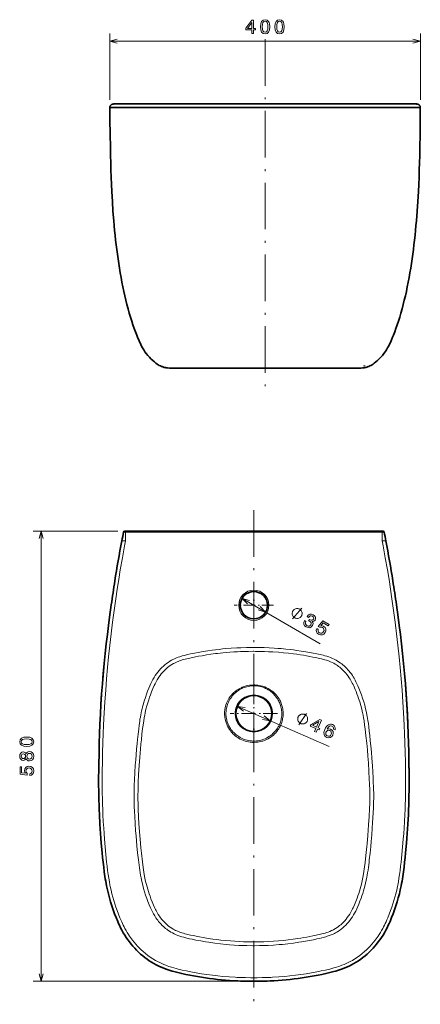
# Model space of a CAD drawing. Extents: x 50 to 330, y 18 to 272.
# Tile 1 of 2: x 50 to 153, y 18 to 272. Entities that reach past the tile are written whole.
import ezdxf

# ---------------------------------------------------------------- set-up
doc = ezdxf.new("R2010")
doc.units = 0
doc.linetypes.add('DASHDOT', pattern=[18.5, 12, -3, 0.5, -3])

msp = doc.modelspace()

# ---------------------------------------------------------------- linework, layer by layer
at = {"color": 7, "lineweight": 13, "ltscale": 0.427394}
for p, q in [((73.05, 251.52), (73.05, 268.61)), ((153.15, 251.52), (153.15, 268.61))]:
    msp.add_line(p, q, dxfattribs=at)
at = {"color": 7, "lineweight": 13}
for p, q in [((73.05, 266.61), (153.15, 266.61)), ((75.15, 140.35), (53.31, 140.35)), ((55.31, 24.34), (55.31, 140.35)), ((107.17, 123), (127.34, 111.34)), ((105.97, 95.19), (129.59, 84.86)), ((108.23, 24.34), (53.31, 24.34))]:
    msp.add_line(p, q, dxfattribs=at)
at = {"color": 7, "linetype": 'DASHDOT', "lineweight": 13}
for p, q in [((113.1, 267.12), (113.1, 177.68)), ((110.2, 145.76), (110.2, 18.41))]:
    msp.add_line(p, q, dxfattribs=at)
at = {"color": 7, "lineweight": 35}
for p, q in [((153.15, 249.52), (73.05, 249.52)), ((113.1, 250.42), (75.99, 250.42)), ((109.2, 250.42), (82.3, 250.42)), ((113.1, 250.42), (150.21, 250.42)), ((90.36, 182.32), (113.1, 182.32)), ((113.1, 182.32), (135.84, 182.32)), ((110.2, 140.35), (77.15, 140.35)), ((143.25, 140.35), (110.2, 140.35))]:
    msp.add_line(p, q, dxfattribs=at)
at = {"color": 7, "lineweight": 35, "ltscale": 0.05069}
for p, q in [((75.99, 250.42), (73.96, 250.42)), ((150.21, 250.42), (152.24, 250.42))]:
    msp.add_line(p, q, dxfattribs=at)
at = {"color": 7, "lineweight": 13, "ltscale": 0.00024148}
msp.add_line((146.15, 250.42), (146.14, 250.42), dxfattribs=at)
at = {"color": 7, "lineweight": 35, "ltscale": 0.014002}
msp.add_line((73.11, 243.33), (73.12, 242.77), dxfattribs=at)
at = {"color": 7, "lineweight": 35, "ltscale": 0.002098}
msp.add_line((153.08, 242.77), (153.08, 242.69), dxfattribs=at)
at = {"color": 7, "lineweight": 35, "ltscale": 0.033769}
for p, q in [((90.08, 182.32), (88.72, 182.32)), ((137.48, 182.32), (136.12, 182.32))]:
    msp.add_line(p, q, dxfattribs=at)
at = {"color": 7, "lineweight": 35, "ltscale": 0.007125}
for p, q in [((90.36, 182.32), (90.08, 182.32)), ((136.12, 182.32), (135.84, 182.32))]:
    msp.add_line(p, q, dxfattribs=at)
at = {"color": 7, "lineweight": 35, "ltscale": 0.006879}
msp.add_line((77.15, 140.35), (76.87, 140.35), dxfattribs=at)
at = {"color": 7, "lineweight": 13, "ltscale": 0.001204}
msp.add_line((77.08, 140.05), (77.03, 140.05), dxfattribs=at)
at = {"color": 7, "lineweight": 13, "ltscale": 0.000155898}
msp.add_line((77.09, 140.05), (77.08, 140.05), dxfattribs=at)
at = {"color": 7, "lineweight": 13, "ltscale": 0.000459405}
msp.add_line((77.1, 140.05), (77.09, 140.05), dxfattribs=at)
at = {"color": 7, "lineweight": 13, "ltscale": 0.056032}
for p, q in [((77.09, 140.05), (77.09, 137.81)), ((143.32, 140.05), (143.32, 137.81))]:
    msp.add_line(p, q, dxfattribs=at)
at = {"color": 7, "lineweight": 35, "ltscale": 0.000205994}
msp.add_line((143.25, 140.35), (143.26, 140.35), dxfattribs=at)
at = {"color": 7, "lineweight": 35, "ltscale": 0.006878}
msp.add_line((143.53, 140.35), (143.26, 140.35), dxfattribs=at)
at = {"color": 7, "lineweight": 13, "ltscale": 0.000138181}
msp.add_line((143.32, 140.05), (143.33, 140.05), dxfattribs=at)
at = {"color": 7, "lineweight": 13, "ltscale": 0.000278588}
msp.add_line((143.34, 140.05), (143.33, 140.05), dxfattribs=at)
at = {"color": 7, "lineweight": 13, "ltscale": 0.023375}
for p, q in [((76.15, 137.81), (77.09, 137.81)), ((144.26, 137.81), (143.32, 137.81))]:
    msp.add_line(p, q, dxfattribs=at)
at = {"color": 7, "linetype": 'DASHDOT', "lineweight": 13, "ltscale": 0.2535}
for p, q in [((110.2, 126.32), (110.2, 116.18)), ((115.27, 121.25), (105.13, 121.25))]:
    msp.add_line(p, q, dxfattribs=at)
at = {"color": 7, "linetype": 'DASHDOT', "lineweight": 13, "ltscale": 0.300765}
msp.add_line((110.2, 99.36), (110.2, 87.33), dxfattribs=at)
at = {"color": 7, "lineweight": 13, "ltscale": 4.46324e-05}
for p, q in [((102.65, 93.34), (102.65, 93.34)), ((117.75, 93.34), (117.75, 93.34))]:
    msp.add_line(p, q, dxfattribs=at)
at = {"color": 7, "lineweight": 13, "ltscale": 4.25343e-05}
msp.add_line((103, 93.34), (103, 93.34), dxfattribs=at)
at = {"color": 7, "linetype": 'DASHDOT', "lineweight": 13, "ltscale": 0.304276}
msp.add_line((116.29, 93.34), (104.12, 93.34), dxfattribs=at)
at = {"color": 7, "lineweight": 13, "ltscale": 4.29158e-05}
msp.add_line((117.41, 93.34), (117.41, 93.34), dxfattribs=at)
at = {"color": 7, "lineweight": 13, "ltscale": 0.008693}
msp.add_line((110.2, 85.9), (110.2, 86.25), dxfattribs=at)
at = {"color": 7, "lineweight": 13, "ltscale": 0.02467}
msp.add_line((110.2, 33.51), (110.2, 34.5), dxfattribs=at)
at = {"color": 7, "lineweight": 13}
for points in [[(109.64, 268.61), (110.1, 268.61), (110.1, 269.48), (110.59, 269.48), (110.59, 269.88), (110.1, 269.88), (110.1, 272.04), (109.64, 272.04), (108.1, 269.92), (108.1, 269.48), (109.64, 269.48)], [(111.88, 270.32), (111.96, 269.53), (112.2, 268.96), (112.58, 268.62), (113.1, 268.51), (113.62, 268.62), (114, 268.96), (114.23, 269.53), (114.31, 270.32), (114.23, 271.11), (114.13, 271.42), (114, 271.68), (113.62, 272.02), (113.1, 272.14), (112.58, 272.02), (112.2, 271.67), (111.96, 271.11)], [(112.37, 270.32), (112.41, 270.93), (112.54, 271.37), (112.76, 271.63), (113.1, 271.72), (113.43, 271.63), (113.66, 271.37), (113.79, 270.93), (113.83, 270.32), (113.79, 269.71), (113.66, 269.27), (113.43, 269.01), (113.1, 268.92), (112.76, 269.01), (112.54, 269.27), (112.41, 269.71)], [(115.62, 270.32), (115.7, 269.53), (115.93, 268.96), (116.31, 268.62), (116.84, 268.51), (117.36, 268.62), (117.73, 268.96), (117.97, 269.53), (118.05, 270.32), (117.97, 271.11), (117.87, 271.42), (117.73, 271.68), (117.36, 272.02), (116.84, 272.14), (116.31, 272.02), (115.93, 271.67), (115.7, 271.11)], [(116.1, 270.32), (116.15, 270.93), (116.27, 271.37), (116.5, 271.63), (116.84, 271.72), (117.17, 271.63), (117.4, 271.37), (117.52, 270.93), (117.56, 270.32), (117.52, 269.71), (117.4, 269.27), (117.17, 269.01), (116.84, 268.92), (116.5, 269.01), (116.27, 269.27), (116.15, 269.71)], [(108.53, 269.88), (109.64, 271.45), (109.64, 269.88)], [(122.49, 118.48), (122.55, 118.58), (122.62, 118.81), (122.66, 118.99), (122.66, 119.12), (122.65, 119.33), (122.59, 119.57), (122.49, 119.76), (122.42, 119.87), (122.3, 120), (122.13, 120.17), (122.03, 120.23), (121.92, 120.29), (121.69, 120.35), (121.51, 120.39), (121.38, 120.4), (121.17, 120.39), (120.93, 120.32), (120.74, 120.23), (120.64, 120.16), (120.5, 120.03), (120.33, 119.86), (120.27, 119.76), (120.21, 119.66), (120.15, 119.43), (120.11, 119.25), (120.1, 119.12), (120.12, 118.91), (120.18, 118.67), (120.27, 118.48), (120.34, 118.37), (120.47, 118.23), (120.64, 118.07), (120.74, 118.01), (120.84, 117.95), (121.07, 117.88), (121.25, 117.85), (121.38, 117.84), (121.59, 117.85), (121.83, 117.92), (122.02, 118.01), (122.13, 118.08), (122.27, 118.2), (122.44, 118.37)], [(123.25, 117.29), (123.23, 117.26), (123.06, 116.8), (123.08, 116.37), (123.29, 115.98), (123.67, 115.66), (124.17, 115.47), (124.62, 115.46), (125.02, 115.64), (125.32, 115.99), (125.44, 116.27), (125.46, 116.53), (125.4, 116.78), (125.26, 117.02), (125.68, 117.1), (125.99, 117.41), (126.13, 117.79), (126.09, 118.16), (125.87, 118.5), (125.49, 118.79), (125.05, 118.95), (124.64, 118.93), (124.27, 118.74), (123.97, 118.37), (123.95, 118.34), (124.34, 118.12), (124.54, 118.38), (124.77, 118.51), (125.02, 118.53), (125.3, 118.42), (125.51, 118.26), (125.62, 118.07), (125.64, 117.86), (125.56, 117.64), (125.4, 117.45), (125.21, 117.37), (124.98, 117.38), (124.71, 117.5), (124.54, 117.61), (124.34, 117.26), (124.56, 117.15), (124.82, 116.95), (124.96, 116.72), (124.98, 116.48), (124.9, 116.23), (124.7, 116.01), (124.47, 115.89), (124.2, 115.89), (123.91, 116.01), (123.66, 116.21), (123.54, 116.46), (123.53, 116.74), (123.65, 117.06)], [(126.41, 115.25), (126.29, 114.83), (126.35, 114.43), (126.56, 114.07), (126.92, 113.78), (127.41, 113.6), (127.88, 113.61), (128.29, 113.83), (128.63, 114.22), (128.79, 114.67), (128.77, 115.11), (128.56, 115.5), (128.18, 115.82), (127.82, 115.96), (127.48, 115.96), (128.08, 116.7), (129.4, 115.94), (129.61, 116.29), (127.99, 117.23), (126.82, 115.76), (127.17, 115.56), (127.54, 115.62), (127.91, 115.51), (128.16, 115.3), (128.29, 115.03), (128.3, 114.74), (128.19, 114.44), (127.99, 114.19), (127.72, 114.06), (127.43, 114.05), (127.13, 114.16), (126.91, 114.32), (126.79, 114.53), (126.75, 114.76), (126.81, 115.01)], [(123.97, 91.41), (124.02, 91.52), (124.06, 91.76), (124.08, 91.94), (124.07, 92.07), (124.03, 92.28), (123.94, 92.51), (123.83, 92.69), (123.75, 92.79), (123.61, 92.91), (123.42, 93.06), (123.31, 93.1), (123.2, 93.15), (122.97, 93.19), (122.78, 93.21), (122.65, 93.2), (122.45, 93.16), (122.22, 93.07), (122.04, 92.96), (121.94, 92.88), (121.81, 92.74), (121.67, 92.55), (121.62, 92.44), (121.57, 92.34), (121.53, 92.1), (121.52, 91.91), (121.52, 91.78), (121.56, 91.58), (121.65, 91.35), (121.77, 91.17), (121.85, 91.07), (121.99, 90.95), (122.18, 90.8), (122.28, 90.75), (122.39, 90.71), (122.63, 90.67), (122.81, 90.65), (122.94, 90.66), (123.15, 90.69), (123.38, 90.78), (123.56, 90.9), (123.66, 90.98), (123.78, 91.12), (123.93, 91.31)], [(125.83, 88.69), (126.25, 88.51), (126.6, 89.3), (127.05, 89.1), (127.22, 89.47), (126.76, 89.67), (127.62, 91.65), (127.2, 91.83), (124.95, 90.51), (124.77, 90.1), (126.18, 89.49)], [(125.32, 90.3), (126.97, 91.29), (126.34, 89.85)], [(131.14, 89.16), (131.21, 89.58), (131.13, 89.94), (130.89, 90.25), (130.51, 90.49), (130.22, 90.58), (129.95, 90.59), (129.68, 90.54), (129.42, 90.42), (129.17, 90.22), (128.93, 89.96), (128.7, 89.62), (128.51, 89.22), (128.29, 88.53), (128.31, 87.95), (128.55, 87.51), (129.01, 87.19), (129.49, 87.08), (129.93, 87.15), (130.3, 87.39), (130.57, 87.79), (130.68, 88.27), (130.62, 88.7), (130.38, 89.05), (130.01, 89.3), (129.53, 89.4), (129.09, 89.28), (129.38, 89.76), (129.68, 90.06), (130.01, 90.18), (130.35, 90.12), (130.57, 89.98), (130.7, 89.8), (130.75, 89.59), (130.71, 89.35)], [(130.12, 87.98), (129.94, 87.71), (129.71, 87.55), (129.44, 87.49), (129.16, 87.56), (128.91, 87.72), (128.77, 87.96), (128.73, 88.24), (128.81, 88.55), (128.99, 88.82), (129.21, 88.98), (129.48, 89.02), (129.79, 88.95), (130.02, 88.79), (130.16, 88.57), (130.19, 88.29)], [(51.6, 84.87), (52.4, 84.94), (52.96, 85.18), (53.3, 85.56), (53.41, 86.08), (53.3, 86.6), (52.96, 86.98), (52.4, 87.21), (51.6, 87.29), (50.82, 87.21), (50.5, 87.12), (50.25, 86.98), (49.9, 86.6), (49.79, 86.08), (49.9, 85.56), (50.25, 85.18), (50.82, 84.94)], [(51.6, 85.35), (50.99, 85.39), (50.55, 85.52), (50.3, 85.74), (50.21, 86.08), (50.3, 86.41), (50.55, 86.64), (50.99, 86.77), (51.6, 86.81), (52.22, 86.77), (52.66, 86.64), (52.91, 86.41), (53, 86.08), (52.91, 85.74), (52.66, 85.52), (52.22, 85.39)], [(51.43, 81.72), (51.57, 81.46), (51.77, 81.29), (52.01, 81.18), (52.31, 81.14), (52.76, 81.22), (53.11, 81.45), (53.33, 81.83), (53.41, 82.35), (53.33, 82.86), (53.11, 83.23), (52.76, 83.47), (52.31, 83.55), (52.01, 83.51), (51.77, 83.4), (51.57, 83.22), (51.43, 82.97), (51.31, 83.17), (51.14, 83.31), (50.94, 83.4), (50.69, 83.43), (50.33, 83.35), (50.05, 83.14), (49.86, 82.79), (49.79, 82.35), (49.86, 81.89), (50.05, 81.55), (50.33, 81.33), (50.69, 81.26), (50.94, 81.28), (51.14, 81.37)], [(50.73, 81.74), (50.51, 81.78), (50.34, 81.9), (50.23, 82.09), (50.19, 82.35), (50.23, 82.6), (50.34, 82.79), (50.51, 82.91), (50.73, 82.96), (50.96, 82.91), (51.13, 82.79), (51.25, 82.6), (51.29, 82.35), (51.25, 82.09), (51.13, 81.9), (50.96, 81.78)], [(52.3, 81.62), (52.03, 81.67), (51.83, 81.82), (51.7, 82.04), (51.65, 82.35), (51.7, 82.64), (51.83, 82.87), (52.03, 83.02), (52.3, 83.07), (52.59, 83.02), (52.8, 82.87), (52.95, 82.64), (52.99, 82.35), (52.95, 82.04), (52.8, 81.82), (52.59, 81.67)], [(52.4, 77.36), (52.81, 77.47), (53.14, 77.72), (53.34, 78.08), (53.41, 78.54), (53.32, 79.05), (53.08, 79.45), (52.68, 79.7), (52.18, 79.8), (51.71, 79.71), (51.34, 79.47), (51.1, 79.09), (51.02, 78.6), (51.08, 78.23), (51.25, 77.93), (50.3, 78.08), (50.3, 79.61), (49.89, 79.61), (49.89, 77.74), (51.74, 77.46), (51.74, 77.86), (51.51, 78.16), (51.42, 78.53), (51.48, 78.85), (51.64, 79.1), (51.89, 79.26), (52.2, 79.31), (52.52, 79.26), (52.77, 79.09), (52.92, 78.85), (52.98, 78.53), (52.95, 78.26), (52.83, 78.05), (52.65, 77.9), (52.4, 77.83)]]:
    msp.add_lwpolyline(points, close=True, dxfattribs=at)
for points in [[(74.98, 267.13), (73.05, 266.61), (74.98, 266.09)], [(151.22, 266.09), (153.15, 266.61), (151.22, 267.13)], [(75.1, 249.48), (73.57, 249.5), (73.39, 249.5), (73.08, 249.51), (73.06, 249.51), (73.05, 249.51), (73.05, 249.51), (73.05, 249.52)], [(113.1, 249.52), (103.51, 249.51), (91.65, 249.49), (82.79, 249.47), (76.94, 249.48), (75.1, 249.48)], [(112.1, 250.42), (81.38, 250.42), (80.52, 250.42), (80.22, 250.42), (80.08, 250.42), (80, 250.41)], [(113.1, 249.52), (122.69, 249.51), (134.55, 249.49), (143.41, 249.47), (149.26, 249.48), (151.1, 249.48)], [(151.1, 249.48), (152.63, 249.5), (152.81, 249.5), (153.12, 249.51), (153.15, 249.51), (153.15, 249.51), (153.15, 249.51), (153.15, 249.52)], [(55.83, 138.42), (55.31, 140.35), (54.8, 138.42)], [(77.03, 140.05), (76.92, 140.06), (76.68, 140.08), (76.59, 140.1), (76.58, 140.11), (76.58, 140.11), (76.58, 140.11)], [(77.03, 140.05), (77.03, 140.13), (77.04, 140.2), (77.06, 140.25), (77.08, 140.3), (77.1, 140.33), (77.13, 140.35), (77.15, 140.35)], [(77.1, 140.05), (77.12, 140.25), (77.13, 140.32), (77.14, 140.34), (77.14, 140.35), (77.15, 140.35), (77.15, 140.35)], [(110.2, 140.05), (78.73, 140.05), (77.34, 140.05), (77.16, 140.05), (77.1, 140.05)], [(143.32, 140.05), (143.19, 140.05), (142.74, 140.05), (142.36, 140.05), (110.2, 140.05)], [(143.32, 140.05), (143.32, 140.14), (143.31, 140.23), (143.29, 140.3), (143.28, 140.32), (143.27, 140.34), (143.26, 140.35), (143.25, 140.35)], [(143.34, 140.05), (143.34, 140.14), (143.32, 140.23), (143.3, 140.3), (143.29, 140.32), (143.28, 140.34), (143.27, 140.35), (143.26, 140.35)], [(143.83, 140.11), (143.83, 140.11), (143.83, 140.1), (143.82, 140.1), (143.75, 140.08), (143.63, 140.07), (143.45, 140.06), (143.34, 140.05)], [(71.08, 78.4), (71.12, 80.86), (71.18, 83.33), (71.26, 85.79), (71.35, 88.25), (71.43, 90.19), (71.53, 92.13), (71.59, 93.4), (71.78, 96.36), (71.98, 99.32), (72.22, 102.27), (72.48, 105.23), (72.73, 107.91), (73.05, 110.92), (73.39, 113.92), (73.76, 116.92), (74.16, 119.92), (74.58, 122.91), (74.95, 125.4), (75.34, 127.89), (75.75, 130.37), (76.29, 133.47), (76.85, 136.57), (77.09, 137.81)], [(149.33, 78.4), (149.28, 80.86), (149.22, 83.33), (149.15, 85.79), (149.06, 88.25), (148.98, 90.19), (148.88, 92.13), (148.81, 93.4), (148.63, 96.36), (148.42, 99.32), (148.19, 102.27), (147.93, 105.23), (147.67, 107.91), (147.36, 110.92), (147.02, 113.92), (146.65, 116.92), (146.25, 119.92), (145.83, 122.91), (145.46, 125.4), (145.07, 127.89), (144.66, 130.37), (144.12, 133.47), (143.56, 136.57), (143.32, 137.81)], [(109.11, 122.48), (107.17, 123), (108.59, 121.59)], [(70.19, 79.73), (70.25, 82.4), (70.32, 85.07), (70.42, 87.75), (70.53, 90.53), (70.63, 92.43), (70.74, 94.33), (70.9, 96.95), (71.09, 99.58), (71.3, 102.19), (71.47, 104.2), (71.65, 106.2), (71.96, 109.32), (72.3, 112.44), (72.67, 115.56), (73.03, 118.44), (73.42, 121.31)], [(111.3, 120.02), (113.23, 119.5), (111.82, 120.91)], [(120.2, 117.78), (122.56, 120.46)], [(150.21, 79.73), (150.16, 82.4), (150.08, 85.07), (149.99, 87.74), (149.87, 90.52), (149.78, 92.42), (149.67, 94.32), (149.51, 96.94), (149.32, 99.56), (149.11, 102.18), (148.94, 104.18), (148.76, 106.18), (148.45, 109.31), (148.11, 112.43), (147.74, 115.54), (147.37, 118.43), (146.98, 121.31)], [(81.14, 93.54), (81.25, 94.05), (81.37, 94.55), (81.49, 95.04), (81.62, 95.54), (81.91, 96.53), (82.22, 97.5), (82.51, 98.34), (82.8, 99.1), (83.1, 99.85), (83.38, 100.52), (83.63, 101.07), (83.9, 101.62), (84.17, 102.13), (84.45, 102.62), (84.75, 103.1), (85.08, 103.56), (85.4, 104), (85.75, 104.42), (86.11, 104.82), (86.48, 105.21), (86.87, 105.57), (87.27, 105.92), (87.67, 106.23), (88.09, 106.53), (88.52, 106.81), (88.96, 107.07), (89.27, 107.24), (89.58, 107.39), (89.92, 107.55), (90.26, 107.69), (90.68, 107.85), (91.1, 107.99), (91.69, 108.17), (92.28, 108.32), (93.09, 108.52), (93.9, 108.7), (94.87, 108.9), (95.84, 109.08), (97.16, 109.32), (98.29, 109.49), (99.42, 109.66), (100.32, 109.77), (101.22, 109.88), (102.11, 109.97), (103, 110.06), (104.35, 110.16), (105.84, 110.26), (106.88, 110.3), (108.27, 110.34), (109.8, 110.36), (110.2, 110.36)], [(82.12, 93.34), (82.18, 93.64), (82.37, 94.46), (82.59, 95.29), (82.82, 96.1), (83.08, 96.91), (83.28, 97.53), (83.5, 98.14), (83.82, 98.97), (84.15, 99.78), (84.48, 100.53), (84.72, 101.02), (84.96, 101.49), (85.25, 102.01), (85.4, 102.26), (85.69, 102.7), (85.99, 103.12), (86.31, 103.53), (86.63, 103.92), (86.98, 104.29), (87.33, 104.64), (87.63, 104.91), (87.94, 105.17), (88.25, 105.42), (88.64, 105.71), (89.04, 105.96), (89.44, 106.2), (89.75, 106.36), (90.06, 106.52), (90.38, 106.66), (90.7, 106.79), (91.03, 106.92), (91.38, 107.03), (91.74, 107.14), (92.1, 107.25), (92.51, 107.36), (92.93, 107.46), (94.01, 107.7), (95.17, 107.94), (95.95, 108.09), (96.83, 108.25), (97.96, 108.43), (99.08, 108.6), (100.33, 108.77), (100.79, 108.82), (102.18, 108.98), (103.11, 109.06), (104.04, 109.14), (105, 109.21), (105.96, 109.26), (106.75, 109.3), (107.54, 109.33), (108.82, 109.36), (110, 109.37), (110.2, 109.37)], [(110.2, 110.36), (110.64, 110.36), (112.16, 110.34), (112.84, 110.33), (114.15, 110.28), (115.46, 110.2), (116.37, 110.14), (117.28, 110.07), (118.41, 109.96), (119.54, 109.84), (120.42, 109.73), (121.3, 109.61), (122.45, 109.44), (123.59, 109.26), (124.61, 109.07), (125.53, 108.9), (126.45, 108.71), (127.27, 108.53), (128.07, 108.34), (128.47, 108.24), (128.99, 108.09), (129.51, 107.93), (130, 107.75), (130.48, 107.55), (130.94, 107.34), (131.4, 107.1), (131.81, 106.86), (132.2, 106.61), (132.59, 106.34), (132.87, 106.13), (133.15, 105.9), (133.52, 105.59), (133.88, 105.25), (134.22, 104.91), (134.47, 104.63), (134.72, 104.35), (135.04, 103.95), (135.35, 103.54), (135.64, 103.12), (135.86, 102.77), (136.07, 102.42), (136.32, 101.98), (136.55, 101.54), (136.8, 101.01), (137.05, 100.47), (137.29, 99.89), (137.64, 99.01), (137.97, 98.13), (138.26, 97.28), (138.55, 96.38), (138.81, 95.46), (139.04, 94.54), (139.25, 93.62), (139.26, 93.54)], [(110.2, 109.37), (110.6, 109.36), (111.65, 109.36), (112.91, 109.33), (114.02, 109.28), (115.13, 109.22), (116.55, 109.13), (117.89, 109.01), (119.14, 108.88), (120.41, 108.73), (121.31, 108.6), (122.2, 108.47), (122.97, 108.35), (123.75, 108.22), (124.67, 108.05), (125.42, 107.9), (126.17, 107.75), (127.07, 107.55), (127.61, 107.43), (128.14, 107.29), (128.54, 107.18), (128.93, 107.07), (129.48, 106.88), (129.94, 106.7), (130.39, 106.49), (130.81, 106.28), (131.21, 106.06), (131.51, 105.88), (131.79, 105.68), (132.08, 105.48), (132.35, 105.27), (132.63, 105.04), (132.9, 104.8), (133.25, 104.47), (133.59, 104.12), (133.91, 103.76), (134.23, 103.37), (134.53, 102.97), (134.82, 102.55), (135.03, 102.23), (135.23, 101.89), (135.42, 101.55), (135.6, 101.2), (135.78, 100.83), (135.96, 100.45), (136.17, 99.99), (136.36, 99.53), (136.58, 98.99), (136.79, 98.44), (137.01, 97.85), (137.22, 97.24), (137.5, 96.39), (137.78, 95.43), (138.03, 94.46), (138.26, 93.48), (138.29, 93.34)], [(102.65, 93.34), (102.65, 93.48), (102.67, 93.83), (102.7, 94.18), (102.74, 94.47), (102.81, 94.85), (102.9, 95.24), (103.01, 95.61), (103.14, 95.98), (103.29, 96.34), (103.46, 96.69), (103.65, 97.03), (103.86, 97.36), (104.08, 97.69), (104.33, 97.99), (104.58, 98.29), (104.86, 98.57), (105.07, 98.76), (105.29, 98.95), (105.56, 99.16), (105.85, 99.37), (106.15, 99.56), (106.4, 99.71), (106.75, 99.9), (106.98, 100), (107.21, 100.1), (107.44, 100.2), (107.67, 100.28), (107.96, 100.37), (108.25, 100.45), (108.64, 100.54), (109.05, 100.62), (109.44, 100.66), (109.89, 100.69), (110.2, 100.7)], [(103, 93.34), (103, 93.48), (103.02, 93.88), (103.05, 94.16), (103.09, 94.45), (103.15, 94.73), (103.21, 95.02), (103.32, 95.39), (103.41, 95.67), (103.51, 95.95), (103.67, 96.31), (103.84, 96.66), (104.04, 97), (104.25, 97.34), (104.48, 97.65), (104.73, 97.96), (104.97, 98.24), (105.25, 98.51), (105.45, 98.7), (105.81, 98.99), (106, 99.13), (106.2, 99.27), (106.43, 99.42), (106.77, 99.61), (107.08, 99.77), (107.4, 99.92), (107.74, 100.05), (108.01, 100.14), (108.39, 100.25), (108.77, 100.34), (109.16, 100.41), (109.54, 100.45), (109.99, 100.48), (110.2, 100.48)], [(110.2, 100.7), (110.49, 100.7), (110.77, 100.68), (111.2, 100.64), (111.62, 100.57), (112.04, 100.48), (112.45, 100.37), (112.74, 100.28), (113.02, 100.18), (113.47, 99.98), (113.9, 99.77), (114.15, 99.63), (114.51, 99.4), (114.84, 99.17), (115.16, 98.92), (115.36, 98.74), (115.56, 98.55), (115.76, 98.35), (115.95, 98.15), (116.21, 97.83), (116.46, 97.5), (116.69, 97.14), (116.91, 96.76), (117.04, 96.5), (117.16, 96.24), (117.27, 95.97), (117.37, 95.7), (117.46, 95.42), (117.54, 95.14), (117.6, 94.86), (117.66, 94.57), (117.71, 94.18), (117.74, 93.79), (117.75, 93.34)], [(110.2, 100.48), (110.59, 100.47), (111.01, 100.44), (111.42, 100.38), (111.83, 100.3), (112.23, 100.19), (112.5, 100.11), (112.77, 100.01), (112.99, 99.92), (113.21, 99.83), (113.63, 99.62), (113.87, 99.48), (114.1, 99.34), (114.39, 99.15), (114.66, 98.94), (114.91, 98.73), (115.1, 98.56), (115.37, 98.3), (115.55, 98.11), (115.72, 97.91), (115.98, 97.59), (116.22, 97.25), (116.37, 97.01), (116.51, 96.76), (116.64, 96.51), (116.77, 96.24), (116.89, 95.97), (116.99, 95.7), (117.08, 95.42), (117.19, 95.05), (117.26, 94.76), (117.31, 94.48), (117.36, 94.09), (117.39, 93.81), (117.41, 93.34)], [(107.95, 94.89), (105.97, 95.19), (107.54, 93.94)], [(81.14, 93.54), (81.03, 92.98), (80.93, 92.42), (80.83, 91.85), (80.75, 91.29), (80.61, 90.32), (80.49, 89.34), (80.33, 87.99), (80.19, 86.63), (80.09, 85.65), (79.95, 84.18), (79.82, 82.7), (79.72, 81.38), (79.62, 80.05), (79.51, 78.13), (79.42, 76.22), (79.36, 74.91), (79.32, 73.61), (79.29, 72.15), (79.3, 71.37), (79.36, 69.37), (79.41, 68.13), (79.47, 66.89), (79.57, 65.01), (79.7, 63.14), (79.8, 61.84), (79.91, 60.54), (80.03, 59.21), (80.22, 57.41), (80.42, 55.61), (80.5, 54.94), (80.67, 53.61), (80.77, 52.94), (80.86, 52.29), (80.97, 51.65), (81.1, 50.98), (81.29, 50.04), (81.52, 49.12), (81.75, 48.25), (82, 47.39), (82.28, 46.53), (82.58, 45.67), (82.88, 44.87), (83.2, 44.08), (83.54, 43.29), (83.79, 42.76), (84.05, 42.23), (84.33, 41.71), (84.63, 41.19), (84.95, 40.7), (85.17, 40.38), (85.4, 40.07), (85.63, 39.78), (85.87, 39.49), (86.2, 39.12), (86.55, 38.76), (86.9, 38.42), (87.17, 38.19), (87.45, 37.96), (87.73, 37.74), (88.01, 37.53), (88.4, 37.26), (88.79, 37.02), (89.2, 36.79), (89.66, 36.56), (90.12, 36.35), (90.61, 36.15), (91.1, 35.98), (91.62, 35.82), (92.15, 35.67), (92.87, 35.49), (93.59, 35.32), (94.32, 35.17), (95.25, 34.97), (96.49, 34.74), (97.73, 34.52), (98.63, 34.38), (100.11, 34.17), (101.59, 33.99), (103.07, 33.83), (103.96, 33.76), (105.14, 33.67), (106.33, 33.6), (107.52, 33.55), (108.41, 33.53), (109.91, 33.52), (110.2, 33.51)], [(82.12, 93.34), (82.06, 93.04), (81.91, 92.27), (81.79, 91.5), (81.63, 90.38), (81.51, 89.44), (81.34, 88), (81.18, 86.55), (81.07, 85.5), (80.94, 84.13), (80.77, 82.08), (80.61, 79.94), (80.48, 77.64), (80.38, 75.61), (80.32, 73.73), (80.28, 72.05), (80.28, 71.68), (80.34, 69.71), (80.37, 68.82), (80.47, 66.65), (80.57, 65), (80.72, 62.82), (80.86, 60.97), (81.08, 58.69), (81.22, 57.32), (81.47, 55.13), (81.66, 53.65), (81.75, 53.03), (81.84, 52.45), (81.93, 51.87), (82.11, 50.94), (82.29, 50.09), (82.48, 49.28), (82.64, 48.68), (82.82, 48.08), (83, 47.47), (83.2, 46.87), (83.41, 46.25), (83.64, 45.63), (83.96, 44.79), (84.31, 43.96), (84.65, 43.21), (84.81, 42.88), (84.97, 42.56), (85.25, 42.04), (85.55, 41.55), (85.84, 41.11), (86.14, 40.69), (86.46, 40.29), (86.79, 39.9), (87.13, 39.54), (87.49, 39.19), (87.85, 38.87), (88.22, 38.57), (88.61, 38.28), (89, 38.02), (89.4, 37.78), (89.7, 37.61), (90.01, 37.46), (90.32, 37.31), (90.64, 37.18), (90.97, 37.05), (91.31, 36.93), (91.66, 36.82), (92.03, 36.71), (92.43, 36.6), (92.83, 36.5), (93.88, 36.26), (94.6, 36.1), (95.32, 35.96), (96.21, 35.78), (97.1, 35.62), (98.39, 35.41), (99.64, 35.22), (100.68, 35.09), (101.72, 34.96), (102.77, 34.85), (104.19, 34.73), (105.29, 34.65), (106.39, 34.59), (107.5, 34.54), (108.44, 34.52), (109.88, 34.5), (110.2, 34.5)], [(110.2, 85.9), (109.87, 85.91), (109.52, 85.93), (109.26, 85.96), (108.85, 86.02), (108.39, 86.11), (107.95, 86.23), (107.51, 86.38), (107.09, 86.55), (106.67, 86.75), (106.27, 86.98), (106.03, 87.13), (105.7, 87.35), (105.37, 87.62), (105.2, 87.76), (105.01, 87.93), (104.8, 88.13), (104.54, 88.42), (104.29, 88.72), (104.05, 89.03), (103.91, 89.24), (103.77, 89.45), (103.64, 89.67), (103.52, 89.89), (103.4, 90.11), (103.3, 90.34), (103.2, 90.57), (103.11, 90.8), (103.03, 91.05), (102.95, 91.3), (102.88, 91.57), (102.79, 91.95), (102.73, 92.35), (102.69, 92.64), (102.67, 92.93), (102.65, 93.34)], [(110.2, 86.25), (109.81, 86.26), (109.56, 86.28), (109.32, 86.3), (108.93, 86.36), (108.5, 86.45), (108.07, 86.57), (107.71, 86.69), (107.34, 86.84), (107.03, 86.98), (106.65, 87.18), (106.32, 87.38), (106.05, 87.56), (105.88, 87.68), (105.54, 87.94), (105.26, 88.19), (105.01, 88.43), (104.88, 88.57), (104.59, 88.9), (104.38, 89.17), (104.19, 89.44), (104, 89.73), (103.89, 89.93), (103.78, 90.14), (103.67, 90.36), (103.49, 90.76), (103.34, 91.2), (103.26, 91.45), (103.19, 91.72), (103.13, 91.99), (103.07, 92.37), (103.03, 92.65), (103.01, 92.93), (103, 93.34)], [(139.26, 93.54), (139.45, 92.56), (139.62, 91.57), (139.74, 90.73), (139.85, 89.88), (139.98, 88.77), (140.11, 87.65), (140.25, 86.34), (140.38, 85.02), (140.53, 83.42), (140.66, 81.82), (140.8, 79.82), (140.89, 78.31), (140.97, 76.81), (141.02, 75.64), (141.06, 74.47), (141.12, 72.16), (141.12, 71.71), (141.08, 70.38), (141.04, 69.07), (140.98, 67.76), (140.92, 66.46), (140.84, 65.14), (140.76, 63.81), (140.63, 62.1), (140.48, 60.4), (140.36, 59.11), (140.19, 57.4), (139.99, 55.68), (139.91, 54.97), (139.74, 53.65), (139.65, 52.99), (139.55, 52.32), (139.44, 51.65), (139.35, 51.2), (139.19, 50.41), (139.02, 49.62), (138.82, 48.84), (138.66, 48.24), (138.47, 47.62), (138.28, 47), (138.08, 46.39), (137.87, 45.8), (137.58, 45), (137.27, 44.22), (137, 43.6), (136.73, 42.98), (136.47, 42.45), (136.2, 41.92), (135.92, 41.43), (135.62, 40.95), (135.31, 40.48), (134.97, 40.02), (134.63, 39.6), (134.27, 39.19), (133.9, 38.81), (133.52, 38.44), (133.12, 38.09), (132.71, 37.76), (132.3, 37.46), (131.88, 37.18), (131.58, 37), (131.29, 36.83), (130.97, 36.66), (130.65, 36.51), (130.16, 36.29), (129.66, 36.1), (129.15, 35.93), (128.77, 35.81), (128.39, 35.71), (127.75, 35.54), (127.1, 35.39), (126.45, 35.24), (125.55, 35.05), (124.53, 34.85), (123.5, 34.66), (122.47, 34.49), (121.8, 34.38), (120.4, 34.18), (118.99, 34.01), (117.59, 33.86), (116.69, 33.78), (115.29, 33.67), (113.89, 33.59), (112.48, 33.54), (111.69, 33.53), (110.36, 33.51), (110.2, 33.51)], [(138.29, 93.34), (138.48, 92.34), (138.62, 91.48), (138.78, 90.37), (138.9, 89.42), (139.12, 87.56), (139.32, 85.69), (139.48, 84), (139.62, 82.32), (139.75, 80.63), (139.89, 78.44), (139.99, 76.53), (140.04, 75.11), (140.09, 73.68), (140.13, 72.15), (140.12, 71.46), (140.09, 70.17), (140.04, 68.87), (139.95, 66.8), (139.82, 64.68), (139.73, 63.29), (139.62, 61.91), (139.44, 59.8), (139.37, 59.1), (139.21, 57.49), (139.03, 55.88), (138.91, 54.93), (138.77, 53.83), (138.6, 52.65), (138.5, 52.02), (138.33, 51.06), (138.15, 50.23), (137.95, 49.4), (137.79, 48.79), (137.63, 48.19), (137.44, 47.59), (137.25, 46.99), (137.04, 46.37), (136.82, 45.75), (136.49, 44.9), (136.15, 44.08), (135.81, 43.31), (135.65, 42.97), (135.48, 42.64), (135.22, 42.15), (134.93, 41.67), (134.63, 41.2), (134.31, 40.75), (133.99, 40.34), (133.66, 39.95), (133.32, 39.58), (132.97, 39.24), (132.61, 38.92), (132.33, 38.69), (132.05, 38.47), (131.66, 38.19), (131.26, 37.93), (130.87, 37.7), (130.56, 37.54), (130.25, 37.39), (129.82, 37.2), (129.38, 37.03), (128.94, 36.88), (128.57, 36.76), (128.2, 36.66), (127.78, 36.55), (127.36, 36.45), (126.24, 36.19), (125.45, 36.03), (124.67, 35.87), (123.89, 35.73), (123.1, 35.59), (122.33, 35.46), (121.56, 35.34), (120.31, 35.16), (119.06, 35), (117.81, 34.87), (116.55, 34.75), (115.29, 34.66), (114.03, 34.59), (112.77, 34.54), (111.68, 34.51), (110.39, 34.5), (110.2, 34.5)], [(117.75, 93.34), (117.75, 93.05), (117.73, 92.76), (117.68, 92.36), (117.63, 92.02), (117.56, 91.69), (117.49, 91.41), (117.38, 91.04), (117.23, 90.62), (117.06, 90.23), (116.95, 90), (116.83, 89.78), (116.62, 89.43), (116.41, 89.11), (116.15, 88.75), (116.09, 88.68), (115.83, 88.37), (115.57, 88.1), (115.36, 87.89), (115.15, 87.71), (114.93, 87.53), (114.67, 87.33), (114.28, 87.07), (113.93, 86.86), (113.58, 86.68), (113.25, 86.52), (112.93, 86.39), (112.53, 86.25), (112.29, 86.18), (111.94, 86.1), (111.6, 86.03), (111.26, 85.97), (111.01, 85.94), (110.75, 85.92), (110.28, 85.9), (110.2, 85.9)], [(117.41, 93.34), (117.41, 93.2), (117.38, 92.77), (117.34, 92.39), (117.28, 92.02), (117.22, 91.75), (117.16, 91.48), (117.05, 91.12), (116.9, 90.72), (116.74, 90.35), (116.62, 90.12), (116.51, 89.91), (116.28, 89.53), (116.04, 89.19), (115.86, 88.95), (115.65, 88.7), (115.38, 88.42), (115.14, 88.18), (114.9, 87.97), (114.55, 87.69), (114.23, 87.47), (113.85, 87.23), (113.48, 87.03), (113.1, 86.85), (112.77, 86.72), (112.34, 86.57), (112.01, 86.48), (111.68, 86.4), (111.34, 86.34), (111.1, 86.3), (110.85, 86.28), (110.56, 86.26), (110.2, 86.25)], [(112.46, 91.79), (114.43, 91.49), (112.87, 92.74)], [(121.78, 90.46), (123.82, 93.39)], [(73.09, 49.09), (72.92, 50), (72.76, 50.92), (72.62, 51.9), (72.48, 52.88), (72.35, 53.98), (72.22, 55.08), (72.02, 57.04), (71.83, 59.01), (71.66, 60.99), (71.55, 62.39), (71.46, 63.78), (71.35, 65.51), (71.26, 67.24), (71.21, 68.58), (71.16, 69.93), (71.12, 71.17), (71.09, 73.07), (71.07, 75.07), (71.07, 76.73), (71.08, 78.4)], [(147.32, 49.09), (147.49, 50), (147.64, 50.92), (147.79, 51.9), (147.92, 52.88), (148.06, 53.98), (148.18, 55.08), (148.39, 57.04), (148.58, 59.01), (148.75, 60.99), (148.86, 62.39), (148.95, 63.78), (149.06, 65.51), (149.14, 67.24), (149.2, 68.58), (149.25, 69.93), (149.28, 71.17), (149.32, 73.07), (149.34, 75.07), (149.34, 76.73), (149.33, 78.4)], [(110.2, 25.25), (109.88, 25.25), (109.38, 25.26), (108.05, 25.28), (106.76, 25.31), (105.81, 25.35), (105.36, 25.37), (103.79, 25.47), (102.23, 25.6), (100.89, 25.74), (99.5, 25.9), (98.1, 26.09), (96.71, 26.3), (95.33, 26.53), (93.95, 26.79), (92.82, 27.01), (91.73, 27.25), (90.65, 27.5), (90.12, 27.64), (89.58, 27.78), (88.93, 27.98), (88.28, 28.18), (87.88, 28.32), (87.48, 28.47), (86.95, 28.68), (86.43, 28.91), (85.92, 29.15), (85.35, 29.43), (84.8, 29.74), (84.13, 30.14), (83.48, 30.57), (82.85, 31.02), (82.24, 31.5), (81.65, 32), (81.16, 32.44), (80.68, 32.9), (80.22, 33.38), (79.77, 33.88), (79.34, 34.38), (78.92, 34.9), (78.65, 35.27), (78.38, 35.64), (78.12, 36.01), (77.88, 36.39), (77.55, 36.9), (77.25, 37.42), (76.95, 37.96), (76.74, 38.36), (76.53, 38.77), (76.32, 39.21), (76.11, 39.66), (75.88, 40.17), (75.67, 40.69), (75.27, 41.67), (74.94, 42.55), (74.63, 43.43), (74.35, 44.28), (74.09, 45.13), (73.84, 45.98), (73.59, 46.91), (73.36, 47.85), (73.15, 48.8), (73.09, 49.09)], [(110.2, 25.25), (110.53, 25.25), (111.02, 25.26), (112.36, 25.28), (113.64, 25.31), (114.6, 25.35), (115.05, 25.37), (116.62, 25.47), (118.18, 25.6), (119.51, 25.74), (120.91, 25.9), (122.31, 26.09), (123.7, 26.3), (125.08, 26.53), (126.46, 26.79), (127.58, 27.01), (128.67, 27.25), (129.76, 27.5), (130.29, 27.64), (130.82, 27.78), (131.48, 27.98), (132.13, 28.18), (132.53, 28.32), (132.93, 28.47), (133.46, 28.68), (133.98, 28.91), (134.49, 29.15), (135.05, 29.43), (135.61, 29.74), (136.27, 30.14), (136.92, 30.57), (137.55, 31.02), (138.17, 31.5), (138.76, 32), (139.25, 32.44), (139.73, 32.9), (140.19, 33.38), (140.64, 33.88), (141.07, 34.38), (141.49, 34.9), (141.76, 35.27), (142.03, 35.64), (142.28, 36.01), (142.53, 36.39), (142.85, 36.9), (143.16, 37.42), (143.46, 37.96), (143.67, 38.36), (143.88, 38.77), (144.09, 39.21), (144.3, 39.66), (144.52, 40.17), (144.74, 40.69), (145.14, 41.67), (145.47, 42.55), (145.78, 43.43), (146.06, 44.28), (146.32, 45.13), (146.57, 45.98), (146.82, 46.91), (147.05, 47.85), (147.26, 48.8), (147.32, 49.09)], [(54.8, 26.27), (55.31, 24.34), (55.83, 26.27)], [(110.2, 24.34), (109.92, 24.34), (109.43, 24.35), (108.08, 24.37), (107.38, 24.38), (106.69, 24.4), (105.61, 24.45)], [(110.2, 24.34), (110.49, 24.34), (110.98, 24.35), (112.33, 24.37), (113.02, 24.38), (113.72, 24.4), (114.8, 24.45)]]:
    msp.add_lwpolyline(points, dxfattribs=at)
at = {"color": 7, "lineweight": 35}
for points in [[(73.05, 249.52), (73.06, 249.63), (73.08, 249.75), (73.12, 249.86), (73.17, 249.97), (73.23, 250.04), (73.27, 250.09), (73.36, 250.18), (73.45, 250.26), (73.5, 250.3), (73.57, 250.32), (73.62, 250.34), (73.71, 250.36), (73.89, 250.39), (73.97, 250.41), (74.1, 250.42)], [(146.14, 250.42), (146.08, 250.42), (145.96, 250.42), (145.59, 250.42), (144.96, 250.42), (113.56, 250.42)], [(153.15, 249.52), (153.14, 249.63), (153.12, 249.75), (153.08, 249.86), (153.03, 249.97), (152.97, 250.04), (152.93, 250.09), (152.84, 250.18), (152.75, 250.26), (152.7, 250.3), (152.63, 250.32), (152.58, 250.34), (152.49, 250.36), (152.31, 250.39), (152.23, 250.41), (152.1, 250.42)], [(79.99, 190.86), (79.67, 191.7), (79.36, 192.53), (79.02, 193.49), (78.7, 194.45), (78.38, 195.48), (78.07, 196.52), (77.76, 197.61), (77.47, 198.71), (77.18, 199.84), (76.92, 200.97), (76.66, 202.13), (76.41, 203.3), (76.18, 204.49), (75.95, 205.68), (75.74, 206.89), (75.54, 208.1), (75.35, 209.3), (75.17, 210.49), (75, 211.7), (74.84, 212.91), (74.69, 214.13), (74.55, 215.35), (74.41, 216.59), (74.29, 217.82), (74.17, 219.06), (74.06, 220.3), (73.86, 222.8), (73.7, 225.31), (73.55, 227.83), (73.47, 229.7), (73.39, 231.58), (73.32, 233.44), (73.27, 235.29), (73.22, 237.14), (73.18, 239), (73.12, 242.77)], [(146.21, 190.86), (146.53, 191.7), (146.84, 192.53), (147.18, 193.49), (147.5, 194.45), (147.82, 195.48), (148.13, 196.52), (148.44, 197.61), (148.73, 198.71), (149.02, 199.84), (149.28, 200.97), (149.54, 202.13), (149.79, 203.3), (150.02, 204.49), (150.25, 205.68), (150.46, 206.89), (150.66, 208.1), (150.85, 209.3), (151.03, 210.49), (151.2, 211.7), (151.36, 212.91), (151.51, 214.13), (151.65, 215.35), (151.79, 216.59), (151.91, 217.82), (152.03, 219.06), (152.14, 220.3), (152.34, 222.8), (152.5, 225.31), (152.65, 227.83), (152.74, 229.7), (152.81, 231.58), (152.88, 233.44), (152.93, 235.29), (152.98, 237.14), (153.02, 239), (153.08, 242.77)], [(81.04, 188.42), (80.59, 189.42), (80.2, 190.34), (79.99, 190.86)], [(145.16, 188.42), (145.61, 189.42), (146, 190.34), (146.21, 190.86)], [(84.95, 183.61), (84.53, 183.94), (84.13, 184.29), (83.66, 184.74), (83.24, 185.16), (82.84, 185.61), (82.46, 186.09), (82.11, 186.57), (81.79, 187.05), (81.48, 187.57), (81.33, 187.85), (81.04, 188.42)], [(141.25, 183.61), (141.67, 183.94), (142.07, 184.29), (142.54, 184.74), (142.96, 185.16), (143.36, 185.61), (143.74, 186.09), (144.09, 186.57), (144.41, 187.05), (144.72, 187.57), (144.87, 187.85), (145.16, 188.42)], [(88.98, 182.32), (88.63, 182.33), (88.4, 182.35), (87.95, 182.39), (87.69, 182.42), (87.57, 182.44), (87.38, 182.47), (87.21, 182.51), (87.1, 182.55), (86.88, 182.62), (86.53, 182.74), (86.35, 182.8), (86.1, 182.91), (85.79, 183.06), (85.5, 183.23), (85.22, 183.41), (84.95, 183.61)], [(141.25, 183.61), (140.98, 183.41), (140.7, 183.23), (140.41, 183.06), (140.1, 182.91), (139.85, 182.8), (139.67, 182.74), (139.32, 182.62), (139.1, 182.55), (138.99, 182.51), (138.82, 182.47), (138.63, 182.44), (138.51, 182.42), (138.25, 182.39), (137.8, 182.35), (137.57, 182.33), (137.22, 182.32)], [(113.1, 182.32), (134.58, 182.32), (136.89, 182.32)], [(70.19, 79.73), (70.27, 83.52), (70.32, 85.73), (70.39, 88.14), (70.48, 90.63), (70.6, 93.17), (70.75, 95.77), (70.92, 98.39), (71.13, 101.02), (71.35, 103.64), (71.59, 106.22), (71.86, 108.78), (72.14, 111.27), (72.42, 113.68), (72.71, 116), (73, 118.21), (73.42, 121.31)], [(150.21, 79.73), (150.14, 83.52), (150.09, 85.73), (150.02, 88.14), (149.93, 90.63), (149.81, 93.17), (149.66, 95.77), (149.48, 98.39), (149.28, 101.02), (149.06, 103.64), (148.81, 106.22), (148.55, 108.78), (148.27, 111.27), (147.99, 113.68), (147.7, 116), (147.41, 118.21), (146.98, 121.31)], [(70.17, 78.41), (70.16, 77.17), (70.16, 75.93), (70.16, 74.71), (70.17, 73.48), (70.19, 72.24), (70.22, 71.01), (70.26, 69.77), (70.3, 68.54), (70.35, 67.31), (70.48, 64.86), (70.56, 63.63), (70.64, 62.42), (70.73, 61.18), (70.84, 59.95), (71.06, 57.48), (71.19, 56.25), (71.32, 55.02), (71.46, 53.79), (71.61, 52.56), (71.78, 51.34), (71.87, 50.73), (71.98, 50.12), (72.08, 49.52), (72.2, 48.91)], [(150.24, 78.41), (150.25, 77.17), (150.25, 75.93), (150.25, 74.71), (150.24, 73.48), (150.22, 72.24), (150.19, 71.01), (150.15, 69.77), (150.11, 68.54), (150.06, 67.31), (149.93, 64.86), (149.85, 63.63), (149.77, 62.42), (149.67, 61.18), (149.57, 59.95), (149.34, 57.48), (149.22, 56.25), (149.09, 55.02), (148.95, 53.79), (148.8, 52.56), (148.63, 51.34), (148.53, 50.73), (148.43, 50.12), (148.32, 49.52), (148.21, 48.91)], [(72.2, 48.91), (72.42, 47.88), (72.67, 46.84), (72.94, 45.82), (73.24, 44.8), (73.56, 43.78), (73.9, 42.76), (74.27, 41.75), (74.66, 40.75), (75.07, 39.76), (75.29, 39.27), (75.52, 38.78), (75.83, 38.14), (76.17, 37.5), (76.52, 36.87), (76.89, 36.25), (77.28, 35.65), (77.68, 35.05), (78.1, 34.48), (78.54, 33.92), (79, 33.38), (79.47, 32.85), (79.96, 32.34), (80.47, 31.85), (80.99, 31.37), (81.52, 30.91), (82.07, 30.47), (82.64, 30.05), (83.21, 29.65), (83.81, 29.28), (84.41, 28.92), (85.03, 28.58), (85.66, 28.27), (86.3, 27.98), (86.94, 27.71), (87.6, 27.46), (88.09, 27.29), (88.59, 27.13), (89.09, 26.98), (89.6, 26.84), (90.6, 26.58), (91.62, 26.34), (92.63, 26.12), (93.65, 25.92), (94.67, 25.73), (95.69, 25.55), (96.71, 25.38), (97.74, 25.22), (98.77, 25.08), (99.8, 24.95), (100.84, 24.83), (101.88, 24.72), (102.91, 24.63), (103.95, 24.55), (104.99, 24.48), (106.03, 24.43), (106.73, 24.4), (108.13, 24.37), (109.51, 24.34), (110.2, 24.34)], [(148.21, 48.91), (147.98, 47.88), (147.74, 46.84), (147.47, 45.82), (147.17, 44.8), (146.85, 43.78), (146.51, 42.76), (146.14, 41.75), (145.75, 40.75), (145.33, 39.76), (145.12, 39.27), (144.89, 38.78), (144.57, 38.14), (144.24, 37.5), (143.89, 36.87), (143.52, 36.25), (143.13, 35.65), (142.73, 35.05), (142.31, 34.48), (141.87, 33.92), (141.41, 33.38), (140.94, 32.85), (140.45, 32.34), (139.94, 31.85), (139.42, 31.37), (138.89, 30.91), (138.34, 30.47), (137.77, 30.05), (137.19, 29.65), (136.6, 29.28), (136, 28.92), (135.38, 28.58), (134.75, 28.27), (134.11, 27.98), (133.47, 27.71), (132.81, 27.46), (132.31, 27.29), (131.82, 27.13), (131.32, 26.98), (130.81, 26.84), (129.8, 26.58), (128.79, 26.34), (127.78, 26.12), (126.76, 25.92), (125.74, 25.73), (124.72, 25.55), (123.69, 25.38), (122.67, 25.22), (121.64, 25.08), (120.6, 24.95), (119.57, 24.83), (118.53, 24.72), (117.49, 24.63), (116.45, 24.55), (115.41, 24.48), (114.37, 24.43), (113.67, 24.4), (112.28, 24.37), (110.89, 24.34), (110.2, 24.34)]]:
    msp.add_lwpolyline(points, dxfattribs=at)
at = {"color": 7, "lineweight": 13}
msp.add_circle((110.2, 121.25), 3.9, dxfattribs=at)
at = {"color": 7, "lineweight": 35}
for centre, radius in [((110.2, 121.25), 3.5), ((110.2, 93.34), 4.62)]:
    msp.add_circle(centre, radius, dxfattribs=at)
for centre, radius, start, end in [((1000.76, 255.35), 927.73, 180.3603, 180.74208), ((-775.29, 255.35), 928.45, 359.21854, 359.63976), ((-1506.68, 434.82), 1610.45, 349.37246, 349.45552), ((76.88, 140.05), 0.3, 89.841, 169.3963), ((143.53, 140.05), 0.3, 10.4878, 90.9787), ((1239.97, 343.81), 1114.91, 190.52767, 190.64763), ((414.84, 73.34), 344.78, 169.2217, 170.9577), ((-194.52, 73.32), 344.86, 9.044, 10.778), ((409.96, 74.13), 339.83, 170.9601, 172.0188), ((-189.46, 74.14), 339.74, 7.9811, 9.0416), ((333.84, 74.95), 263.69, 178.9618, 179.2486), ((317.59, 75.2), 247.44, 179.0168, 179.2561), ((-111.5, 74.99), 261.76, 0.7492, 1.0381), ((-103.81, 75.1), 254.07, 0.7465, 0.986)]:
    msp.add_arc(centre, radius, start, end, dxfattribs=at)
at = {"color": 7, "lineweight": 13}
for centre, radius, start, end in [((136.99, 194.15), 11.33, 277.4859, 279.6479), ((-814.72, 136.08), 891.81, 0.11148, 0.25549), ((2677.19, 131.53), 2533.87, 179.80735, 179.85805)]:
    msp.add_arc(centre, radius, start, end, dxfattribs=at)
for centre, major_axis, ratio, start_param, end_param in [((143.26, 140.05), (0, 0.3), 0.234733, 4.717273, 6.283185), ((110.2, 93.34), (4.84, 0.01), 0.985002, 1.569594, 3.14045), ((110.2, 93.34), (4.84, 0), 0.984999, 6.283185, 7.853988), ((110.2, 93.34), (4.84, 0), 0.985, 3.140822, 4.711582), ((110.2, 93.34), (4.84, 0), 0.984998, 4.712998, 6.283763)]:
    msp.add_ellipse(centre, major_axis=major_axis, ratio=ratio, start_param=start_param, end_param=end_param, dxfattribs=at)

doc.saveas('drawing.dxf')
